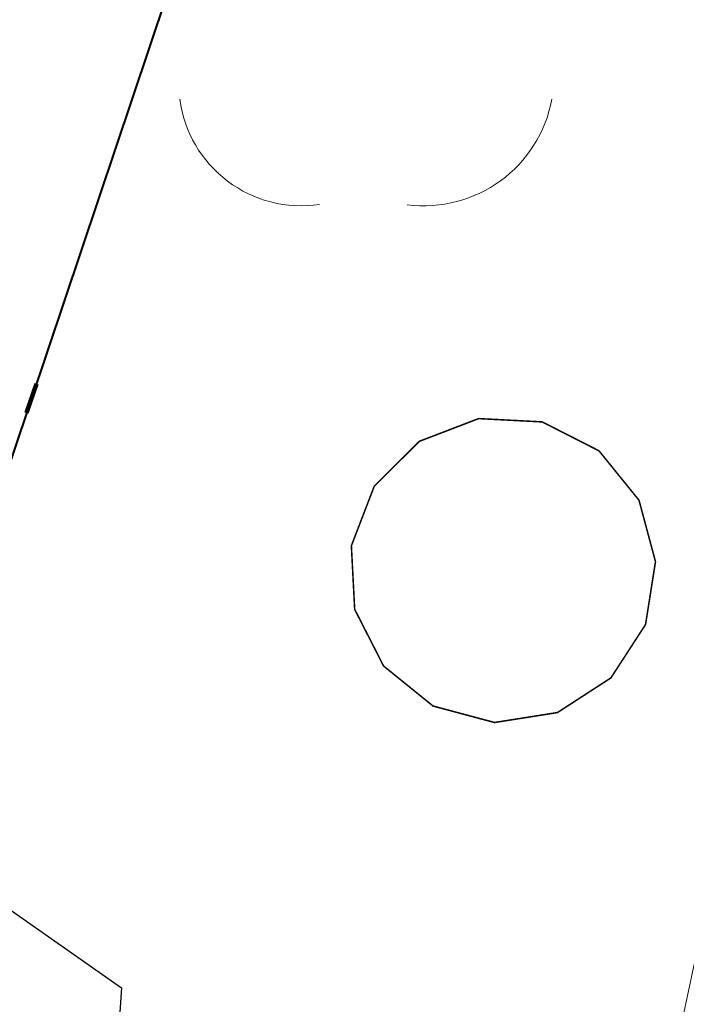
# Model space of a CAD drawing. Header units: metres. Extents: x 6599773 to 13199707, y 5688499 to 11377233.
# Tile 159 of 256: x 6599970.89 to 6599973.07, y 5688897.01 to 5688900.22. Entities that reach past the tile are written whole.
import ezdxf
from ezdxf import colors
from ezdxf.entities.mleader import LeaderData, LeaderLine
from ezdxf.math import Vec2, Vec3

# ---------------------------------------------------------------- set-up
doc = ezdxf.new("R2010")
doc.units = ezdxf.units.M
doc.header["$MEASUREMENT"] = 0
for name, pattern in [('1', [0]), ('9', [1, 0, -1]), ('BTO', [0]), ('UPT', [0])]:
    doc.linetypes.add(name, pattern=pattern)
doc.layers.get('0').update_dxf_attribs({"linetype": 'CONTINUOUS', "lineweight": 5})
for name, color, linetype, lineweight in [('_kolor chodnik', 50, '1', 0), ('_kolor zjazdy kostka', 7, '1', 0), ('_kolor ścieżka', 10, '1', 0), ('_linie rozgran', 100, '9', 90), ('_opiskd', 14, 'CONTINUOUS', 15), ('OTZ_L_1', 7, 'CONTINUOUS', 5), ('OTZ_T_0', 7, 'CONTINUOUS', 13), ('UTTPOM_L_0', 30, 'UPT', 9)]:
    doc.layers.add(name, color=color, linetype=linetype, lineweight=lineweight)
for name, color, linetype, lineweight, true_color in [('_kolor jezdnia', 7, '1', 0, 0x00dbdb), ('_kolor pobocze', 7, '1', 0, 0xff66ff), ('_podział mój', 7, 'BTO', 40, 0xdb70ff)]:
    doc.layers.add(name, color=color, linetype=linetype, lineweight=lineweight, true_color=true_color)
doc.styles.add('opis drzewa', font='ARIALN.TTF', dxfattribs={"width": 0.7, "height": 1.6})
pattern_1 = [(45, (0, 0), (-0.1767766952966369, 0.1767766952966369), []), (135, (0, 0), (-0.1767766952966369, -0.1767766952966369), [])]

# ---------------------------------------------------------------- blocks, each defined once
blk = doc.blocks.new('_Dot')
at = {"color": 0, "linetype": 'ByBlock', "lineweight": -2}
blk.add_line((-0.5, 0), (-1, 0), dxfattribs=at)
at = {"color": 0, "linetype": 'ByBlock', "const_width": 0.5}
blk.add_lwpolyline([(-0.25, 0, 1), (0.25, 0, 1)], format="xyb", close=True, dxfattribs=at)
blk = doc.blocks.new('922')
at = {"layer": 'OTZ_T_0', "color": 0}
blk.add_circle((0, 0), 0.05, dxfattribs=at)
for centre, radius, start, end in [((0, 0.35), 0.4, 50.114, 129.886), ((-0.35, 0.1), 0.4, 119.84816, 203.51949), ((0.35, 0.1), 0.4, 336.88451, 60.15184), ((-0.2, -0.3), 0.4, 187.477, 278.47884), ((0.2, -0.275), 0.425, 262.6459300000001, 349.62892)]:
    blk.add_arc(centre, radius, start, end, dxfattribs=at)
blk = doc.blocks.new('2_OTZK')
at = {"color": 7, "const_width": 0.005000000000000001}
blk.add_lwpolyline([(-0.6431084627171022, 0.6411612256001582), (-0.8175084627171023, 0.5279612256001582), (-1.022908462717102, 0.4954612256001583), (-1.223708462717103, 0.5492612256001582), (-1.385308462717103, 0.6800612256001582), (-1.479708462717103, 0.8653612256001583), (-1.490508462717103, 1.072961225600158), (-1.416008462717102, 1.267061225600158), (-1.269008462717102, 1.414061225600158), (-1.074908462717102, 1.488561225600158), (-0.8673084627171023, 1.477761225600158), (-0.6820084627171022, 1.383361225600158), (-0.5512084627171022, 1.221761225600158), (-0.4974084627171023, 1.020961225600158), (-0.5299084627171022, 0.8155612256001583), (-0.6431084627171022, 0.6411612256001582)], dxfattribs=at)

msp = doc.modelspace()

# ---------------------------------------------------------------- hatches: boundary and pattern name
at = {"layer": '_kolor chodnik'}
h = msp.add_hatch(dxfattribs=at)
h.set_pattern_fill('ANSI37', color=256, scale=2)
h.set_pattern_definition(pattern_1)
h.paths.add_polyline_path([(6599849.938171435, 5688542.085872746), (6599852.232147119, 5688548.938742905), (6599853.573135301, 5688548.489851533), (6599853.827082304, 5688549.248475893), (6599851.793849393, 5688549.929093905), (6599849.895278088, 5688548.982823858), (6599847.823506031, 5688542.793750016)])
edge = h.paths.add_edge_path()
edge.add_line((6600018.106075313, 5689087.454911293), (6600022.42781917, 5689091.229234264))
edge.add_line((6600022.42781917, 5689091.229234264), (6600020.233254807, 5689093.742094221))
edge.add_line((6600020.233254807, 5689093.742094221), (6600017.159471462, 5689091.057656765))
edge.add_arc((6600023.275194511, 5689085.3851404), 8.341433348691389, 137.1531559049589, 148.8016577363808)
edge.add_line((6600016.140105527, 5689089.706021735), (6600018.106075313, 5689087.454911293))
h.paths.add_polyline_path([(6600038.501784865, 5689187.592294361), (6600037.906968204, 5689187.700586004), (6600037.63829624, 5689186.224843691), (6600038.240083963, 5689186.115282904)])
h.paths.add_polyline_path([(6600069.098302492, 5689360.276020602), (6600068.321239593, 5689360.413462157), (6600068.064048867, 5689358.936495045), (6600068.836639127, 5689358.799546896)])
h.paths.add_polyline_path([(6600082.393785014, 5689362.950258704), (6600082.941124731, 5689366.103121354), (6600081.481377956, 5689366.361351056), (6600080.923159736, 5689363.210828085)])
h.paths.add_polyline_path([(6600074.022236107, 5689388.065861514), (6600072.983907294, 5689388.249860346), (6600072.723374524, 5689386.77253894), (6600073.760538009, 5689386.588865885)])
h.paths.add_polyline_path([(6600105.613104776, 5689486.405659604), (6600106.749499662, 5689489.711933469), (6600105.298891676, 5689490.233346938), (6600104.143487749, 5689486.917306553)], flags=17)
h.paths.add_polyline_path([(6600132.519778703, 5689678.737346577), (6600131.761827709, 5689678.896110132), (6600131.444670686, 5689677.429261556), (6600132.212256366, 5689677.269208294)])
h.paths.add_polyline_path([(6600156.649397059, 5689798.7449027), (6600156.48800471, 5689797.958860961), (6600157.450195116, 5689797.757316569), (6600157.615023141, 5689798.542205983)])
h.paths.add_polyline_path([(6600189.055358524, 5689948.643107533), (6600187.902868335, 5689948.884512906), (6600187.600024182, 5689947.417400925), (6600188.748131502, 5689947.176379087)])
edge = h.paths.add_edge_path()
edge.add_line((6600204.459383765, 5690032.969035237), (6600204.153258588, 5690031.227801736))
edge.add_arc((6600202.328347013, 5690027.299936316), 4.331100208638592, 41.85300125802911, 65.08011549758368, ccw=False)
edge.add_arc((6600032.90393149, 5690051.979071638), 174.020003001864, 352.8070218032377, 353.495463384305)
edge.add_arc((6600202.372679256, 5690027.343587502), 5.999999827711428, 55.12102442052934, 69.64815978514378)
edge = h.paths.add_edge_path()
edge.add_line((6600205.046027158, 5690040.265402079), (6600204.972740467, 5690038.483452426))
edge.add_arc((6600203.986269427, 5690044.401803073), 5.999999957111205, 279.4630688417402, 294.9140560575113)
edge.add_line((6600206.513819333, 5690038.960158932), (6600206.607027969, 5690041.030672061))
edge.add_arc((6600203.986269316, 5690044.401803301), 4.270000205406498, 284.3702444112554, 307.86193139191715, ccw=False)
edge = h.paths.add_edge_path()
edge.add_arc((6600203.547470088, 5690044.558759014), 6.446878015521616, 324.4350091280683, 356.2013368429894, ccw=False)
edge.add_arc((6600203.986269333, 5690044.401803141), 6.00000007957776, 323.2169970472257, 357.4193489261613)
h.paths.add_polyline_path([(6600208.910055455, 5690121.713696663), (6600208.146285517, 5690121.748120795), (6600207.125602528, 5690121.794124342), (6600209.971605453, 5690121.665851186)])
edge = h.paths.add_edge_path()
edge.add_line((6600238.769818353, 5690481.648294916), (6600240.338176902, 5690490.873746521))
edge.add_line((6600240.338176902, 5690490.873746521), (6600241.251295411, 5690510.829461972))
edge.add_line((6600241.251295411, 5690510.829461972), (6600239.524022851, 5690510.928942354))
edge.add_line((6600239.524022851, 5690510.928942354), (6600238.633343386, 5690491.167757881))
edge.add_line((6600238.633343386, 5690491.167757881), (6600234.579716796, 5690467.661262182))
edge.add_line((6600234.579716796, 5690467.661262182), (6600234.449796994, 5690464.966873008))
edge.add_arc((6600242.443669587, 5690464.607462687), 8.00194818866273, 177.4256738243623, 268.2543056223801)
edge.add_line((6600242.199903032, 5690456.609228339), (6600242.216657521, 5690457.359274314))
edge.add_line((6600242.216657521, 5690457.359274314), (6600242.305257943, 5690458.836738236))
edge.add_arc((6600242.444504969, 5690464.607952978), 5.772894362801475, 177.0298084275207, 268.6178439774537, ccw=False)
edge.add_line((6600236.679365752, 5690464.907083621), (6600236.951876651, 5690470.95443634))
edge.add_line((6600236.951876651, 5690470.95443634), (6600238.150786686, 5690478.210832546))
edge.add_line((6600238.150786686, 5690478.210832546), (6600238.769818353, 5690481.648294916))
h.paths.add_polyline_path([(6600238.769818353, 5690481.648294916), (6600238.150786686, 5690478.210832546), (6600239.670056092, 5690477.930590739), (6600240.266710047, 5690481.376366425)], flags=17)
edge = h.paths.add_edge_path()
edge.add_line((6600223.366500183, 5690460.339976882), (6600223.276803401, 5690457.948865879))
edge.add_arc((6600221.105749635, 5690465.64864014), 7.999999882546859, 285.7465040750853, 299.8464885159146)
edge.add_line((6600225.08717264, 5690458.709744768), (6600225.240084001, 5690461.623695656))
edge.add_arc((6600221.105749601, 5690465.648640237), 5.769999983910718, 293.06724420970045, 315.7681070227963, ccw=False)
edge = h.paths.add_edge_path()
edge.add_arc((6600220.025145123, 5690444.676291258), 5.77000016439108, 37.996647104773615, 59.94382588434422, ccw=False)
edge.add_line((6600224.572175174, 5690448.22839199), (6600224.817793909, 5690451.081798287))
edge.add_arc((6600220.025145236, 5690444.676291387), 7.999999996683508, 53.19588653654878, 68.15166733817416)
edge.add_line((6600223.00235276, 5690452.101669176), (6600222.91504296, 5690449.670427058))
edge = h.paths.add_edge_path()
edge.add_arc((6600221.105749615, 5690465.648640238), 7.999999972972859, 328.0222308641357, 357.0132597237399)
edge.add_line((6600229.094882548, 5690465.23180147), (6600229.218816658, 5690467.593604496))
edge.add_line((6600229.218816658, 5690467.593604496), (6600228.218919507, 5690467.645774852))
edge.add_line((6600228.218919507, 5690467.645774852), (6600227.891778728, 5690461.411918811))
h.paths.add_polyline_path([(6600200.980142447, 5690012.236744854), (6600202.31727834, 5690011.956662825), (6600202.522293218, 5690012.935421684), (6600201.182321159, 5690013.216097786)])
h.paths.add_polyline_path([(6600196.457878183, 5689983.98337835), (6600195.202332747, 5689984.246370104), (6600194.899091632, 5689982.777335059), (6600196.150355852, 5689982.515240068)])
edge = h.paths.add_edge_path()
edge.add_line((6600112.305909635, 5689517.99101877), (6600112.691041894, 5689519.807934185))
edge.add_line((6600112.691041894, 5689519.807934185), (6600113.245521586, 5689522.423769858))
edge.add_line((6600113.245521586, 5689522.423769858), (6600111.553124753, 5689522.782507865))
edge.add_line((6600111.553124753, 5689522.782507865), (6600107.405864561, 5689503.217226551))
edge.add_line((6600107.405864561, 5689503.217226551), (6600099.494506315, 5689480.361667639))
edge.add_line((6600099.494506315, 5689480.361667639), (6600099.182814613, 5689478.891218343))
edge.add_arc((6600107.008997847, 5689477.232359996), 8.000059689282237, 168.0325629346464, 257.7529108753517)
edge.add_line((6600105.311960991, 5689469.414366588), (6600105.784990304, 5689471.593619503))
edge.add_arc((6600107.008927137, 5689477.232314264), 5.769999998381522, 168.0321375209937, 257.7533362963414, ccw=False)
edge.add_line((6600101.364343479, 5689478.42879883), (6600101.647245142, 5689479.76342708))
edge.add_line((6600101.647245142, 5689479.76342708), (6600104.143487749, 5689486.917306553))
edge.add_line((6600104.143487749, 5689486.917306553), (6600105.298891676, 5689490.233346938))
edge.add_line((6600105.298891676, 5689490.233346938), (6600108.240043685, 5689498.809726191))
edge.add_line((6600108.240043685, 5689498.809726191), (6600112.305909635, 5689517.99101877))
h.paths.add_polyline_path([(6600136.009573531, 5689645.499114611), (6600138.333647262, 5689645.012304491), (6600138.661671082, 5689646.578318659), (6600134.869459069, 5689647.372651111)])
at = {"layer": '_kolor jezdnia'}
h = msp.add_hatch(dxfattribs=at)
h.set_pattern_fill('ANSI37', color=256, scale=2.2)
h.set_pattern_definition([(311.9999999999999, (0, 0), (0.2043648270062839, 0.1840109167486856), []), (41.99999999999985, (0, 0), (-0.1840109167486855, 0.2043648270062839), [])])
edge = h.paths.add_edge_path()
edge.add_line((6599833.066047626, 5688539.933393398), (6599850.649511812, 5688527.983462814))
edge.add_arc((6599857.337592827, 5688536.653968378), 10.95025544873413, 169.5012687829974, 232.3548431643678, ccw=False)
edge.add_arc((6599858.085851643, 5688536.618142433), 11.69295282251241, 162.2507788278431, 169.9967502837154, ccw=False)
edge.add_line((6599846.949484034, 5688540.182754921), (6599847.823506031, 5688542.793750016))
edge.add_line((6599847.823506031, 5688542.793750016), (6599849.895278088, 5688548.982823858))
edge.add_line((6599849.895278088, 5688548.982823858), (6599852.434748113, 5688556.56906746))
edge.add_line((6599852.434748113, 5688556.56906746), (6599928.48625871, 5688783.760284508))
edge.add_line((6599928.48625871, 5688783.760284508), (6599931.025728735, 5688791.34652811))
edge.add_line((6599931.025728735, 5688791.34652811), (6599996.657773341, 5688987.411326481))
edge.add_line((6599996.657773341, 5688987.411326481), (6599999.197243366, 5688994.997570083))
edge.add_line((6599999.197243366, 5688994.997570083), (6600021.930100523, 5689062.908193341))
edge.add_line((6600021.930100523, 5689062.908193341), (6600017.620224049, 5689067.371531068))
edge.add_line((6600017.620224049, 5689067.371531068), (6600016.714558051, 5689064.654078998))
edge.add_line((6600016.714558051, 5689064.654078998), (6600012.423620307, 5689051.835617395))
edge.add_line((6600012.423620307, 5689051.835617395), (6600009.884150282, 5689044.249373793))
edge.add_line((6600009.884150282, 5689044.249373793), (6599977.53516164, 5688947.612159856))
edge.add_line((6599977.53516164, 5688947.612159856), (6599974.995691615, 5688940.025916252))
edge.add_line((6599974.995691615, 5688940.025916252), (6599942.096912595, 5688841.746295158))
edge.add_line((6599942.096912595, 5688841.746295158), (6599939.557442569, 5688834.160051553))
edge.add_line((6599939.557442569, 5688834.160051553), (6599882.679288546, 5688664.246042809))
edge.add_line((6599882.679288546, 5688664.246042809), (6599880.139818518, 5688656.659799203))
edge.add_line((6599880.139818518, 5688656.659799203), (6599852.464543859, 5688573.984527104))
edge.add_line((6599852.464543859, 5688573.984527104), (6599842.470137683, 5688544.127903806))
edge.add_arc((6599835.706422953, 5688546.652910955), 7.219660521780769, 248.54809133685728, 339.52856074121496, ccw=False)
h.paths.add_polyline_path([(6600044.653202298, 5689172.271628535), (6600046.276244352, 5689181.431901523), (6600047.759199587, 5689189.801539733), (6600051.0603021, 5689208.432603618), (6600052.368792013, 5689215.817578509), (6600054.808584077, 5689229.587499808), (6600056.11707399, 5689236.972474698), (6600057.346666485, 5689243.912161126), (6600058.655146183, 5689251.297078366), (6600058.831439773, 5689252.292060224), (6600060.098987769, 5689259.445963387), (6600060.139929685, 5689259.677035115), (6600061.407468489, 5689266.830886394), (6600072.329030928, 5689328.470998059), (6600073.637511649, 5689335.855921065), (6600077.337304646, 5689356.73715072), (6600078.820259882, 5689365.106788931), (6600081.142794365, 5689378.214921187), (6600082.53851694, 5689386.092227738), (6600095.187867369, 5689457.483787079), (6600091.082877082, 5689465.8405575), (6600089.043088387, 5689454.328211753), (6600087.870641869, 5689447.711051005), (6600087.560133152, 5689445.958573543), (6600086.562151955, 5689440.326076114), (6600082.433200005, 5689417.022719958), (6600080.95024477, 5689408.65308175), (6600077.202698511, 5689387.502337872), (6600075.719743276, 5689379.132699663), (6600073.469199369, 5689366.430874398), (6600071.986244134, 5689358.061236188), (6600069.986864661, 5689346.776955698), (6600068.591142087, 5689338.899649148), (6600065.559290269, 5689321.78820693), (6600064.163567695, 5689313.91090038), (6600059.719426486, 5689288.828650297), (6600058.323703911, 5689280.951343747), (6600057.563846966, 5689276.662793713), (6600056.168124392, 5689268.785487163), (6600054.804920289, 5689261.091711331), (6600053.409197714, 5689253.214404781), (6600053.264817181, 5689252.399536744), (6600051.869094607, 5689244.522230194), (6600051.183555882, 5689240.653124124), (6600049.787833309, 5689232.775817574), (6600046.593849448, 5689214.749319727), (6600045.198126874, 5689206.872013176), (6600044.41754409, 5689202.466488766), (6600042.934588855, 5689194.096850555), (6600036.429952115, 5689157.38538759), (6600034.94699688, 5689149.01574938), (6600030.579776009, 5689124.367629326), (6600027.529365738, 5689107.151445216), (6600024.895072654, 5689094.014582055), (6600030.583685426, 5689094.264316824), (6600032.945013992, 5689106.191885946), (6600043.170247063, 5689163.901990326)])
edge = h.paths.add_edge_path()
edge.add_line((6600111.106812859, 5689535.144351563), (6600111.256844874, 5689535.85214863))
edge.add_line((6600111.256844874, 5689535.85214863), (6600112.915748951, 5689543.678261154))
edge.add_line((6600112.915748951, 5689543.678261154), (6600117.304772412, 5689564.384094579))
edge.add_line((6600117.304772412, 5689564.384094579), (6600119.067357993, 5689572.699339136))
edge.add_line((6600119.067357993, 5689572.699339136), (6600120.087667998, 5689577.512794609))
edge.add_line((6600120.087667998, 5689577.512794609), (6600121.64289057, 5689584.849775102))
edge.add_line((6600121.64289057, 5689584.849775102), (6600128.436769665, 5689616.900852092))
edge.add_line((6600128.436769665, 5689616.900852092), (6600129.991992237, 5689624.237832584))
edge.add_line((6600129.991992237, 5689624.237832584), (6600132.660554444, 5689636.827148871))
edge.add_line((6600132.660554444, 5689636.827148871), (6600133.208838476, 5689639.444704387))
edge.add_line((6600133.208838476, 5689639.444704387), (6600134.848957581, 5689647.274775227))
edge.add_line((6600134.848957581, 5689647.274775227), (6600138.97649476, 5689666.979995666))
edge.add_line((6600138.97649476, 5689666.979995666), (6600140.51410642, 5689674.320687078))
edge.add_line((6600140.51410642, 5689674.320687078), (6600145.209128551, 5689696.735129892))
edge.add_line((6600145.209128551, 5689696.735129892), (6600146.746740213, 5689704.075821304))
edge.add_line((6600146.746740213, 5689704.075821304), (6600151.462308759, 5689726.588354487))
edge.add_line((6600151.462308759, 5689726.588354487), (6600152.999920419, 5689733.929045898))
edge.add_line((6600152.999920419, 5689733.929045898), (6600155.244070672, 5689744.642813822))
edge.add_line((6600155.244070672, 5689744.642813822), (6600156.781682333, 5689751.983505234))
edge.add_line((6600156.781682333, 5689751.983505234), (6600161.635515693, 5689775.156126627))
edge.add_line((6600161.635515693, 5689775.156126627), (6600163.378142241, 5689783.475576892))
edge.add_line((6600163.378142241, 5689783.475576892), (6600163.850769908, 5689785.731942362))
edge.add_line((6600163.850769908, 5689785.731942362), (6600167.028500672, 5689800.90270461))
edge.add_line((6600167.028500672, 5689800.90270461), (6600179.490888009, 5689860.399222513))
edge.add_line((6600179.490888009, 5689860.399222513), (6600181.233514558, 5689868.718672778))
edge.add_line((6600181.233514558, 5689868.718672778), (6600181.84713393, 5689871.648144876))
edge.add_line((6600181.84713393, 5689871.648144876), (6600183.38474559, 5689878.988836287))
edge.add_line((6600183.38474559, 5689878.988836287), (6600184.935818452, 5689886.393792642))
edge.add_line((6600184.935818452, 5689886.393792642), (6600186.575937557, 5689894.223863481))
edge.add_line((6600186.575937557, 5689894.223863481), (6600194.051338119, 5689929.912074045))
edge.add_line((6600194.051338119, 5689929.912074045), (6600195.691457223, 5689937.742144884))
edge.add_line((6600195.691457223, 5689937.742144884), (6600202.915799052, 5689972.231779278))
edge.add_line((6600202.915799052, 5689972.231779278), (6600204.555918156, 5689980.061850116))
edge.add_line((6600204.555918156, 5689980.061850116), (6600206.062781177, 5689987.255744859))
edge.add_line((6600206.062781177, 5689987.255744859), (6600207.702900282, 5689995.085815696))
edge.add_line((6600207.702900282, 5689995.085815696), (6600210.232559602, 5690007.162628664))
edge.add_line((6600210.232559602, 5690007.162628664), (6600211.694938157, 5690014.144150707))
edge.add_arc((6600028.177652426, 5690052.584442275), 187.5000004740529, 348.1696294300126, 357.4195276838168)
edge.add_line((6600215.487522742, 5690044.142720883), (6600208.310270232, 5690026.480446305))
edge.add_arc((6600032.903933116, 5690051.97907145), 177.2500013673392, 348.1696294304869, 351.7289130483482, ccw=False)
edge.add_line((6600206.38894146, 5690015.640182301), (6600205.966941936, 5690013.625519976))
edge.add_line((6600205.966941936, 5690013.625519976), (6600204.326822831, 5690005.795449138))
edge.add_line((6600204.326822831, 5690005.795449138), (6600197.076961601, 5689971.183982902))
edge.add_line((6600197.076961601, 5689971.183982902), (6600195.334335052, 5689962.864532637))
edge.add_line((6600195.334335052, 5689962.864532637), (6600193.44722506, 5689953.855305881))
edge.add_line((6600193.44722506, 5689953.855305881), (6600191.909227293, 5689946.512771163))
edge.add_line((6600191.909227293, 5689946.512771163), (6600185.49684423, 5689915.899498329))
edge.add_line((6600185.49684423, 5689915.899498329), (6600183.856521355, 5689908.068454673))
edge.add_line((6600183.856521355, 5689908.068454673), (6600182.066605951, 5689899.523243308))
edge.add_line((6600182.066605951, 5689899.523243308), (6600180.32407057, 5689891.204228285))
edge.add_line((6600180.32407057, 5689891.204228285), (6600174.320344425, 5689862.541919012))
edge.add_line((6600174.320344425, 5689862.541919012), (6600172.577809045, 5689854.222903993))
edge.add_line((6600172.577809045, 5689854.222903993), (6600163.663810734, 5689811.666703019))
edge.add_line((6600163.663810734, 5689811.666703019), (6600162.023782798, 5689803.837067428))
edge.add_line((6600162.023782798, 5689803.837067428), (6600160.924220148, 5689798.587659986))
edge.add_line((6600160.924220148, 5689798.587659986), (6600159.279208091, 5689790.734229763))
edge.add_line((6600159.279208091, 5689790.734229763), (6600157.107250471, 5689780.365115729))
edge.add_line((6600157.107250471, 5689780.365115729), (6600155.462238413, 5689772.511685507))
edge.add_line((6600155.462238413, 5689772.511685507), (6600153.380318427, 5689762.572418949))
edge.add_line((6600153.380318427, 5689762.572418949), (6600151.735124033, 5689754.718118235))
edge.add_line((6600151.735124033, 5689754.718118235), (6600148.586504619, 5689739.686336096))
edge.add_line((6600148.586504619, 5689739.686336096), (6600146.885007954, 5689731.563243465))
edge.add_line((6600146.885007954, 5689731.563243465), (6600141.75088822, 5689707.052510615))
edge.add_line((6600141.75088822, 5689707.052510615), (6600140.110896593, 5689699.223048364))
edge.add_line((6600140.110896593, 5689699.223048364), (6600133.483561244, 5689667.583574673))
edge.add_line((6600133.483561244, 5689667.583574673), (6600131.860394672, 5689659.834436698))
edge.add_line((6600131.860394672, 5689659.834436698), (6600131.740984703, 5689659.26436315))
edge.add_line((6600131.740984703, 5689659.26436315), (6600130.117814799, 5689651.515209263))
edge.add_line((6600130.117814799, 5689651.515209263), (6600127.278733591, 5689637.961189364))
edge.add_line((6600127.278733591, 5689637.961189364), (6600126.924568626, 5689636.290366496))
edge.add_line((6600126.924568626, 5689636.290366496), (6600125.166244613, 5689627.995226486))
edge.add_line((6600125.166244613, 5689627.995226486), (6600118.009503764, 5689594.232298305))
edge.add_line((6600118.009503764, 5689594.232298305), (6600116.251179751, 5689585.937158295))
edge.add_line((6600116.251179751, 5689585.937158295), (6600113.665314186, 5689573.737975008))
edge.add_line((6600113.665314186, 5689573.737975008), (6600111.898534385, 5689565.402943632))
edge.add_line((6600111.898534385, 5689565.402943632), (6600104.889982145, 5689532.33911599))
edge.add_line((6600104.889982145, 5689532.33911599), (6600103.226635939, 5689524.492047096))
edge.add_line((6600103.226635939, 5689524.492047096), (6600096.623876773, 5689493.342605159))
edge.add_line((6600096.623876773, 5689493.342605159), (6600094.968986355, 5689485.53542763))
edge.add_line((6600094.968986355, 5689485.53542763), (6600094.300101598, 5689482.379870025))
edge.add_line((6600094.300101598, 5689482.379870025), (6600099.182814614, 5689478.891218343))
edge.add_line((6600099.182814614, 5689478.891218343), (6600099.494506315, 5689480.361667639))
edge.add_line((6600099.494506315, 5689480.361667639), (6600111.106812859, 5689535.144351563))
edge = h.paths.add_edge_path()
edge.add_arc((6600239.213891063, 5690851.4003676), 10.0000000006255, -2.8342403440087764, 76.13703556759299, ccw=False)
edge.add_line((6600249.201658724, 5690850.905901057), (6600249.082723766, 5690848.503524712))
edge.add_line((6600249.082723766, 5690848.503524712), (6600247.016487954, 5690806.767468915))
edge.add_line((6600247.016487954, 5690806.767468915), (6600246.092398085, 5690789.152178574))
edge.add_line((6600246.092398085, 5690789.152178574), (6600233.768116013, 5690572.015170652))
edge.add_line((6600233.768116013, 5690572.015170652), (6600228.959056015, 5690465.29620206))
edge.add_line((6600228.959056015, 5690465.29620206), (6600234.588724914, 5690465.017134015))
edge.add_line((6600234.588724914, 5690465.017134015), (6600239.26254019, 5690571.767576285))
edge.add_line((6600239.26254019, 5690571.767576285), (6600252.505038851, 5690806.400146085))
edge.add_line((6600252.505038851, 5690806.400146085), (6600254.569211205, 5690848.094521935))
edge.add_arc((6600262.559425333, 5690847.6989487), 7.999999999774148, 76.13703557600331, 177.1657596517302, ccw=False)
edge.add_line((6600264.476229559, 5690855.465921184), (6600241.609896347, 5690861.109083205))
edge = h.paths.add_edge_path()
edge.add_line((6600250.031475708, 5690451.625307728), (6600250.231741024, 5690455.772579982))
edge.add_line((6600250.231741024, 5690455.772579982), (6600246.257763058, 5690456.417303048))
edge.add_line((6600246.257763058, 5690456.417303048), (6600242.171761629, 5690456.61060902))
edge.add_arc((6600242.563100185, 5690464.586983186), 7.985968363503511, 176.9123644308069, 267.1911945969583, ccw=False)
edge.add_line((6600234.588724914, 5690465.017134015), (6600228.959056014, 5690465.29620206))
edge.add_arc((6600220.965133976, 5690465.657286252), 8.002072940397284, 267.8289300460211, 357.413716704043, ccw=False)
edge.add_line((6600220.661989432, 5690457.660957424), (6600212.406915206, 5690458.119572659))
edge.add_line((6600212.406915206, 5690458.119572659), (6600208.431872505, 5690457.817501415))
edge.add_line((6600208.431872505, 5690457.817501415), (6600208.233912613, 5690454.548331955))
edge.add_line((6600208.233912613, 5690454.548331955), (6600212.129565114, 5690453.127270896))
edge.add_line((6600212.129565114, 5690453.127270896), (6600218.640548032, 5690452.76554962))
edge.add_line((6600218.640548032, 5690452.76554962), (6600216.486747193, 5690452.885205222))
edge.add_line((6600216.486747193, 5690452.885205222), (6600220.46890539, 5690452.663974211))
edge.add_arc((6600220.025145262, 5690444.676291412), 7.999999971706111, -0.3386579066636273, 86.8201700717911, ccw=False)
edge.add_line((6600228.025005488, 5690444.629006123), (6600227.803602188, 5690439.649256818))
edge.add_line((6600227.803602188, 5690439.649256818), (6600226.885525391, 5690435.936828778))
edge.add_line((6600226.885525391, 5690435.936828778), (6600225.534849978, 5690405.967249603))
edge.add_line((6600225.534849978, 5690405.967249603), (6600226.115199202, 5690402.187514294))
edge.add_line((6600226.115199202, 5690402.187514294), (6600213.445139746, 5690121.008786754))
edge.add_line((6600213.445139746, 5690121.008786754), (6600213.352800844, 5690118.960058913))
edge.add_line((6600213.352800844, 5690118.960058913), (6600209.980184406, 5690044.131649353))
edge.add_arc((6600203.986269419, 5690044.401803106), 5.999999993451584, 257.4162346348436, 357.41934921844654, ccw=False)
edge.add_line((6600202.679069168, 5690038.545931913), (6600201.589735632, 5690033.666039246))
edge.add_line((6600201.589735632, 5690033.666039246), (6600203.67987942, 5690033.199458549))
edge.add_arc((6600202.372679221, 5690027.343587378), 5.999999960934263, -8.27108729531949, 77.41623506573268, ccw=False)
edge.add_line((6600208.310270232, 5690026.480446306), (6600215.487522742, 5690044.142720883))
edge.add_line((6600215.487522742, 5690044.142720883), (6600216.199687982, 5690059.944661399))
edge.add_line((6600216.199687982, 5690059.944661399), (6600216.537356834, 5690067.437056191))
edge.add_line((6600216.537356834, 5690067.437056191), (6600223.893528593, 5690230.66011469))
edge.add_line((6600223.893528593, 5690230.66011469), (6600224.231197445, 5690238.152509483))
edge.add_line((6600224.231197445, 5690238.152509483), (6600233.507835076, 5690443.987992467))
edge.add_arc((6600241.499722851, 5690443.627812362), 7.999999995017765, 87.29208981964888, 177.4195277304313, ccw=False)
edge.add_line((6600241.877677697, 5690451.618879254), (6600246.021541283, 5690451.422886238))
edge.add_line((6600246.021541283, 5690451.422886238), (6600246.427694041, 5690451.443388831))
edge.add_line((6600246.427694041, 5690451.443388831), (6600246.793970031, 5690451.461878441))
edge.add_line((6600246.793970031, 5690451.461878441), (6600250.031475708, 5690451.625307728))
edge = h.paths.add_edge_path()
edge.add_line((6600007.33756506, 5689086.20374581), (6600006.980466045, 5689080.740822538))
edge.add_line((6600006.980466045, 5689080.740822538), (6600007.229745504, 5689080.720859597))
edge.add_line((6600007.229745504, 5689080.720859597), (6600008.093335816, 5689080.601653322))
edge.add_line((6600008.093335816, 5689080.601653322), (6600008.702681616, 5689080.53831051))
edge.add_arc((6600008.140193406, 5689070.554142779), 9.999999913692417, -18.557800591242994, 86.77547804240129, ccw=False)
edge.add_line((6600017.620224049, 5689067.371531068), (6600021.930100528, 5689062.908193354))
edge.add_arc((6599734.83819726, 5689159.011261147), 302.7499967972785, 341.4922000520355, 343.8640860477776)
edge.add_arc((6600034.895369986, 5689072.315877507), 9.581213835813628, 98.63328270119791, 164.5273290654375, ccw=False)
edge.add_line((6600033.457137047, 5689081.788529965), (6600033.832640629, 5689081.798737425))
edge.add_line((6600033.832640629, 5689081.798737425), (6600034.422462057, 5689082.05700874))
edge.add_line((6600034.422462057, 5689082.05700874), (6600036.833623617, 5689082.139040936))
edge.add_line((6600036.833623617, 5689082.139040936), (6600036.730225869, 5689087.148851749))
edge.add_line((6600036.730225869, 5689087.148851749), (6600036.579860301, 5689087.134303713))
edge.add_arc((6600036.479565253, 5689093.136286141), 6.002820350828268, 169.1687651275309, 270.9573417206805, ccw=False)
edge.add_line((6600030.583685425, 5689094.264316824), (6600024.895072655, 5689094.014582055))
edge.add_arc((6600015.200558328, 5689096.162123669), 9.929528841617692, 271.0943432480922, 347.5094668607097, ccw=False)
edge.add_arc((6600014.909438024, 5689089.646776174), 3.446070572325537, 264.4236009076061, 278.0194998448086, ccw=False)
edge.add_line((6600014.574573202, 5689086.217014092), (6600014.299554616, 5689086.232508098))
edge.add_line((6600014.299554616, 5689086.232508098), (6600010.474232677, 5689086.448019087))
edge.add_line((6600010.474232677, 5689086.448019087), (6600007.33756506, 5689086.20374581))
edge = h.paths.add_edge_path()
edge.add_line((6600105.490725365, 5689463.953528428), (6600106.927559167, 5689464.047234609))
edge.add_line((6600106.927559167, 5689464.047234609), (6600107.835, 5689468.66))
edge.add_line((6600107.835, 5689468.66), (6600105.311960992, 5689469.414366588))
edge.add_arc((6600107.008997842, 5689477.232359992), 8.000059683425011, 168.0325628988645, 257.7529109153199, ccw=False)
edge.add_line((6600099.182814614, 5689478.891218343), (6600094.300101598, 5689482.379870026))
edge.add_arc((6600586.245114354, 5689378.10423892), 502.8750369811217, 168.032376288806, 169.9522165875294)
edge.add_line((6600091.082877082, 5689465.8405575), (6600095.187867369, 5689457.483787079))
edge.add_arc((6600103.06517392, 5689456.088064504), 8.000000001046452, 77.7533362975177, 169.9524553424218, ccw=False)
edge.add_line((6600104.762140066, 5689463.906012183), (6600105.490725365, 5689463.953528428))
at = {"layer": '_kolor pobocze'}
h = msp.add_hatch(dxfattribs=at)
h.set_pattern_fill('ANSI37', color=256, scale=2)
h.set_pattern_definition(pattern_1)
edge = h.paths.add_edge_path()
edge.add_line((6600035.926965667, 5689101.56944285), (6600036.046865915, 5689102.311543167))
edge.add_arc((6600058.171848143, 5689233.778275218), 133.3154772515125, 259.4578941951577, 260.4470163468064, ccw=False)
edge.add_line((6600033.780707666, 5689102.713067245), (6600032.142559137, 5689101.847662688))
edge.add_arc((6599734.838175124, 5689159.011266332), 302.7500195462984, 347.6801154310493, 349.11639019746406, ccw=False)
edge.add_arc((6600036.478170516, 5689093.133441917), 6.000000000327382, 167.68011541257, 271.5571101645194)
edge.add_line((6600036.64121064, 5689087.1356575), (6600036.730491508, 5689087.137804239))
edge.add_line((6600036.730491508, 5689087.137804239), (6600036.71246321, 5689087.887583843))
edge.add_line((6600036.71246321, 5689087.887583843), (6600036.559840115, 5689087.884077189))
edge.add_arc((6600036.482532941, 5689093.14290691), 5.259397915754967, 170.6455005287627, 270.84221319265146, ccw=False)
edge.add_arc((6600545.796425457, 5688991.216220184), 524.6691769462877, 167.9170060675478, 168.7028219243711, ccw=False)
edge.add_line((6600032.751078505, 5689101.044345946), (6600034.011432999, 5689101.917298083))
edge.add_line((6600034.011432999, 5689101.917298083), (6600035.926965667, 5689101.56944285))
edge = h.paths.add_edge_path()
edge.add_line((6600002.828843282, 5688994.032881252), (6600003.066918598, 5688994.744091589))
edge.add_line((6600003.066918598, 5688994.744091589), (6600001.227880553, 5688995.359703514))
edge.add_line((6600001.227880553, 5688995.359703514), (6600000.55876659, 5688996.702196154))
edge.add_line((6600000.55876659, 5688996.702196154), (6600022.641310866, 5689062.67011804))
edge.add_arc((6599734.83819395, 5689159.011262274), 303.5000002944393, 341.4922000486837, 343.8640860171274)
edge.add_arc((6600035.267451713, 5689072.092773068), 9.250000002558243, 91.55711016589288, 163.8640860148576, ccw=False)
edge.add_line((6600035.016098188, 5689081.339357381), (6600036.868703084, 5689081.389717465))
edge.add_line((6600036.868703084, 5689081.389717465), (6600036.850674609, 5689082.139504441))
edge.add_line((6600036.850674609, 5689082.139504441), (6600034.995718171, 5689082.089080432))
edge.add_arc((6600035.267451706, 5689072.092773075), 9.999999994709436, 91.55711014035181, 163.8640860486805)
edge.add_arc((6599734.838192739, 5689159.011262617), 302.7500015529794, 341.4922000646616, 343.8640860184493, ccw=False)
edge.add_line((6600021.930100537, 5689062.908193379), (6599999.748942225, 5688996.6456785))
edge.add_line((6599999.748942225, 5688996.6456785), (6600000.695212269, 5688994.747107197))
edge.add_line((6600000.695212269, 5688994.747107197), (6600002.828843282, 5688994.032881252))
h.paths.add_polyline_path([(6599971.7492186, 5688907.297112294), (6599971.084233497, 5688908.631320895), (6599997.822068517, 5688988.526766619), (6599999.164561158, 5688989.195880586), (6600001.003599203, 5688988.580268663), (6600001.241674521, 5688989.291479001), (6599999.108043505, 5688990.005704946), (6599997.2094722, 5688989.059434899), (6599970.270280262, 5688908.583087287), (6599971.216550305, 5688906.684515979), (6599973.350181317, 5688905.970290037), (6599973.588256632, 5688906.681500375)])
h.paths.add_polyline_path([(6599932.504667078, 5688790.060553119), (6599931.835553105, 5688791.403045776), (6599968.343406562, 5688900.4641754), (6599969.685899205, 5688901.133289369), (6599971.524937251, 5688900.517677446), (6599971.763012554, 5688901.228887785), (6599969.629381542, 5688901.94311373), (6599967.730810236, 5688900.996843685), (6599931.025728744, 5688791.34652811), (6599931.971998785, 5688789.447956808), (6599933.988392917, 5688788.772975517), (6599934.226774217, 5688789.484136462)])
at = {"layer": '_kolor zjazdy kostka'}
h = msp.add_hatch(dxfattribs=at)
h.set_pattern_fill('ANSI37', color=256, scale=2)
h.set_pattern_definition(pattern_1)
h.paths.add_polyline_path([(6600244.137440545, 5690813.934732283), (6600242.369522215, 5690814.022127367), (6600242.097568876, 5690808.528921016), (6600243.865482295, 5690808.44142671)])
h.paths.add_polyline_path([(6600247.012128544, 5690806.679412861), (6600247.44273645, 5690815.377295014), (6600247.393289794, 5690814.378518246), (6600247.113277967, 5690808.722537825)])
h.paths.add_polyline_path([(6600242.297085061, 5690788.088808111), (6600240.958726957, 5690788.155683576), (6600240.648818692, 5690782.664569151), (6600241.987258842, 5690782.599147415)])
h.paths.add_polyline_path([(6600245.558275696, 5690780.919298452), (6600246.037231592, 5690789.405686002), (6600244.985820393, 5690788.453468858), (6600244.612601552, 5690781.981345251)])
h.paths.add_polyline_path([(6600241.348405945, 5690723.711515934), (6600242.272017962, 5690722.691689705), (6600242.749709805, 5690731.155680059), (6600241.698138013, 5690730.203317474), (6600241.472690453, 5690726.27550499)])
h.paths.add_polyline_path([(6600225.772794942, 5690394.589141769), (6600224.731429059, 5690393.637598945), (6600224.461246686, 5690387.644646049), (6600225.412923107, 5690386.603142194)])
h.paths.add_polyline_path([(6600223.012390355, 5690333.280720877), (6600223.372595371, 5690341.272607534), (6600222.32835346, 5690340.318436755), (6600222.058239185, 5690334.324941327)])
h.paths.add_polyline_path([(6600215.496388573, 5690166.390602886), (6600215.856593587, 5690174.382489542), (6600214.812834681, 5690173.428760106), (6600214.542018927, 5690167.435062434)])
h.paths.add_polyline_path([(6600212.446537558, 5690121.053392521), (6600213.399499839, 5690120.010473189), (6600213.788744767, 5690128.503024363), (6600212.745135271, 5690127.54943145)])
h.paths.add_polyline_path([(6600209.977420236, 5690121.665589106), (6600210.225142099, 5690127.162117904), (6600207.346107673, 5690127.291879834), (6600207.119593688, 5690121.794395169)])
h.paths.add_polyline_path([(6600207.950178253, 5690070.725854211), (6600204.880846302, 5690070.828947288), (6600204.643784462, 5690065.333808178), (6600207.702521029, 5690065.204598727)])
h.paths.add_polyline_path([(6600200.981479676, 5690012.236464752), (6600199.969248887, 5690007.339980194), (6600201.282587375, 5690007.064882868), (6600202.31726072, 5690011.956666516)])
h.paths.add_polyline_path([(6600193.613960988, 5689970.406358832), (6600192.398010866, 5689970.660657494), (6600191.286205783, 5689965.274578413), (6600192.486379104, 5689965.023185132)])
h.paths.add_polyline_path([(6600189.061271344, 5689948.671423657), (6600189.984133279, 5689953.050774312), (6600188.818902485, 5689953.32186217), (6600187.908781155, 5689948.91282903)])
h.paths.add_polyline_path([(6600180.976201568, 5689915.317449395), (6600179.952861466, 5689910.421322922), (6600181.008474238, 5689910.200199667), (6600182.033843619, 5689915.09540201)])
h.paths.add_polyline_path([(6600176.508279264, 5689893.538690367), (6600177.476023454, 5689893.335973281), (6600178.603605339, 5689898.719146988), (6600177.636002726, 5689898.922290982)])
h.paths.add_polyline_path([(6600179.28182965, 5689859.401159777), (6600180.522246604, 5689860.211927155), (6600181.057490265, 5689860.561775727), (6600183.598022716, 5689860.029600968), (6600184.726606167, 5689865.412570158), (6600182.186324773, 5689865.943033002), (6600181.604764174, 5689866.832779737), (6600181.024456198, 5689867.720610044)])
h.paths.add_polyline_path([(6600160.20081012, 5689810.862606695), (6600159.232772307, 5689811.065842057), (6600158.207991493, 5689806.171529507), (6600159.17573568, 5689805.968812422)])
h.paths.add_polyline_path([(6600156.493917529, 5689797.987177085), (6600155.463416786, 5689793.068691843), (6600156.431160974, 5689792.865974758), (6600157.461419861, 5689797.784520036)])
edge = h.paths.add_edge_path()
edge.add_arc((6600173.111981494, 5689800.679690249), 5.999999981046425, 204.6731153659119, 239.5411154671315, ccw=False)
edge.add_arc((6600173.162096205, 5689800.685330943), 6.047914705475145, 168.3203586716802, 204.5234866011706, ccw=False)
edge.add_line((6600167.239404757, 5689801.909666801), (6600163.65166784, 5689784.781499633))
edge.add_arc((6600169.524220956, 5689783.551410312), 5.999999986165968, 139.2146049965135, 168.1696294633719, ccw=False)
edge.add_arc((6600169.524220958, 5689783.551410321), 5.999999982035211, 96.80962310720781, 139.2146050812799, ccw=False)
edge.add_line((6600168.81279652, 5689789.509083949), (6600170.070461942, 5689795.507731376))
h.paths.add_polyline_path([(6600163.526364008, 5689776.866746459), (6600166.051243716, 5689776.337874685), (6600167.179826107, 5689781.720838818), (6600164.653945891, 5689782.24992016), (6600163.941148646, 5689783.340449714), (6600163.493329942, 5689784.025580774), (6600161.750703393, 5689775.706130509), (6600162.438017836, 5689776.155376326)])
h.paths.add_polyline_path([(6600152.614191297, 5689774.643430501), (6600153.639138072, 5689779.536616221), (6600152.646757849, 5689779.74492896), (6600151.646447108, 5689774.846147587)])
h.paths.add_polyline_path([(6600150.121074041, 5689767.466820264), (6600148.177624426, 5689758.167954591), (6600149.115997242, 5689757.971390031), (6600151.066362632, 5689767.268392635)])
h.paths.add_polyline_path([(6600142.970741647, 5689739.332500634), (6600141.888449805, 5689734.142420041), (6600144.036614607, 5689733.695518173), (6600145.123068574, 5689738.882330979)])
h.paths.add_polyline_path([(6600136.256357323, 5689701.052153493), (6600137.154085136, 5689700.864096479), (6600138.287960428, 5689706.274871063), (6600137.38649247, 5689706.464182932)])
h.paths.add_polyline_path([(6600130.081494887, 5689667.099389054), (6600129.212847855, 5689667.281639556), (6600128.083282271, 5689661.898895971), (6600128.953953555, 5689661.716447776)])
h.paths.add_polyline_path([(6600128.397394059, 5689659.030340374), (6600127.554144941, 5689659.207226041), (6600126.493408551, 5689653.810049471), (6600127.269860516, 5689653.647397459)])
h.paths.add_polyline_path([(6600134.990411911, 5689640.633636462), (6600137.30714639, 5689640.148363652), (6600138.339560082, 5689645.040620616), (6600136.015486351, 5689645.500958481), (6600135.435178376, 5689646.388788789), (6600134.8548704, 5689647.276619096), (6600133.214751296, 5689639.446548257), (6600134.102581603, 5689640.026856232)])
h.paths.add_polyline_path([(6600122.164164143, 5689634.294831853), (6600121.024067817, 5689628.914244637), (6600122.015114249, 5689628.705875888), (6600123.155614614, 5689634.086346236)])
h.paths.add_polyline_path([(6600114.542075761, 5689593.450769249), (6600113.493359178, 5689593.398339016), (6600112.364315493, 5689588.045694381), (6600113.29076438, 5689587.547532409)])
h.paths.add_polyline_path([(6600110.194543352, 5689572.941097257), (6600109.207819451, 5689573.148880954), (6600108.06771793, 5689567.768269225), (6600109.050143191, 5689567.53521504)])
h.paths.add_polyline_path([(6600119.083213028, 5689565.540446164), (6600119.089125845, 5689565.542290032), (6600121.462438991, 5689565.065690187), (6600122.598093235, 5689570.447168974), (6600120.229622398, 5689570.949214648), (6600119.651446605, 5689571.8119627), (6600119.073270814, 5689572.72765526), (6600117.310757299, 5689564.412754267)])
h.paths.add_polyline_path([(6600101.698666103, 5689532.937884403), (6600100.730666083, 5689533.141679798), (6600099.694214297, 5689528.250234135), (6600100.669121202, 5689528.045267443)])
h.paths.add_polyline_path([(6600094.06402112, 5689496.827028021), (6600093.080194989, 5689497.033910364), (6600092.036590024, 5689492.143967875), (6600093.038865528, 5689491.933250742)])
h.paths.add_polyline_path([(6600083.709836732, 5689453.749808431), (6600082.738586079, 5689448.336231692), (6600084.647281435, 5689448.027407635), (6600085.606840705, 5689453.416583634)])
h.paths.add_polyline_path([(6600084.434394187, 5689446.825895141), (6600083.731191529, 5689446.921126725), (6600082.928047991, 5689442.491821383), (6600083.649300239, 5689442.394910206)])
h.paths.add_polyline_path([(6600078.04194071, 5689410.721110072), (6600078.996952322, 5689416.137564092), (6600078.0548333, 5689416.304853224), (6600077.111232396, 5689410.886043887)])
h.paths.add_polyline_path([(6600072.911565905, 5689386.768652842), (6600071.96046622, 5689381.312635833), (6600072.800073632, 5689381.163221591), (6600073.76645083, 5689386.590709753)])
h.paths.add_polyline_path([(6600082.887400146, 5689379.432062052), (6600085.278102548, 5689379.034943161), (6600086.160383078, 5689383.956496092), (6600083.759726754, 5689384.355378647), (6600083.152078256, 5689385.224725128), (6600082.544429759, 5689386.094071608), (6600081.148707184, 5689378.216765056), (6600082.018053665, 5689378.824413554)])
h.paths.add_polyline_path([(6600080.731401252, 5689363.247695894), (6600080.041469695, 5689363.369939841), (6600079.433821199, 5689364.239286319), (6600078.8261727, 5689365.108632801), (6600077.343217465, 5689356.73899459), (6600078.212563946, 5689357.346643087), (6600079.081910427, 5689357.954291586), (6600081.429189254, 5689357.564866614), (6600082.388748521, 5689362.980514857)])
h.paths.add_polyline_path([(6600069.104215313, 5689360.304336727), (6600070.063917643, 5689365.720487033), (6600069.2708267, 5689365.861009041), (6600068.327152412, 5689360.441778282)])
h.paths.add_polyline_path([(6600066.55061698, 5689345.891799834), (6600065.546169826, 5689346.069805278), (6600064.677796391, 5689341.145792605), (6600065.678290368, 5689340.968483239)])
h.paths.add_polyline_path([(6600061.138656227, 5689321.077501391), (6600060.270282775, 5689316.15348863), (6600061.250715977, 5689315.979734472), (6600062.127590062, 5689320.902245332)])
h.paths.add_polyline_path([(6600055.325252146, 5689288.11325564), (6600054.456878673, 5689283.189242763), (6600055.410852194, 5689283.020177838), (6600056.28317863, 5689287.917022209)])
h.paths.add_polyline_path([(6600048.045675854, 5689182.819289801), (6600050.371939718, 5689182.407116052), (6600051.314445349, 5689187.67761207), (6600048.980409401, 5689188.064690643), (6600048.372760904, 5689188.934037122), (6600047.765112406, 5689189.803383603), (6600046.306982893, 5689181.603992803), (6600046.972918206, 5689182.069462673)])
h.paths.add_polyline_path([(6600040.943690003, 5689201.374141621), (6600039.339175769, 5689201.66987967), (6600038.429882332, 5689196.244216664), (6600039.984130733, 5689195.958493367)])
h.paths.add_polyline_path([(6600032.993704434, 5689156.473759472), (6600032.278185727, 5689156.600537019), (6600031.299242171, 5689151.188930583), (6600032.034145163, 5689151.058111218)])
h.paths.add_polyline_path([(6600026.309179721, 5689123.603833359), (6600025.417362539, 5689118.683970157), (6600026.271201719, 5689118.532684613), (6600027.143528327, 5689123.456001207)])
h.paths.add_polyline_path([(6600013.302986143, 5689054.462576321), (6600015.84245617, 5689062.048819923), (6600014.576741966, 5689061.417973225), (6600012.672139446, 5689055.728290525)])
h.paths.add_polyline_path([(6599974.547216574, 5688938.686171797), (6599977.086686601, 5688946.272415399), (6599975.820972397, 5688945.641568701), (6599973.916369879, 5688939.951886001)])
h.paths.add_polyline_path([(6599942.102825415, 5688841.748139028), (6599940.837111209, 5688841.117292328), (6599938.932508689, 5688835.427609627), (6599939.563355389, 5688834.161895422)])
h.paths.add_polyline_path([(6599882.685201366, 5688664.247886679), (6599881.419487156, 5688663.617039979), (6599879.514884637, 5688657.927357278), (6599880.145731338, 5688656.661643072)])
h.paths.add_polyline_path([(6599851.799762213, 5688549.930937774), (6599853.832995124, 5688549.250319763), (6599855.420163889, 5688553.991722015), (6599853.386930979, 5688554.672340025), (6599852.913795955, 5688555.621625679), (6599852.440660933, 5688556.570911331), (6599849.901190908, 5688548.984667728)])
h.paths.add_polyline_path([(6600233.581687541, 5690586.458647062), (6600234.520016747, 5690585.337735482), (6600234.976631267, 5690593.42826699), (6600233.922640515, 5690592.499827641)])
h.paths.add_polyline_path([(6600231.728371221, 5690526.750719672), (6600230.676277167, 5690525.793817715), (6600230.420013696, 5690519.782861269), (6600231.363586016, 5690518.655686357)])
h.paths.add_polyline_path([(6600237.577122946, 5690639.505119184), (6600236.516490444, 5690638.540451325), (6600236.176926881, 5690632.541599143), (6600237.1204992, 5690631.41442423)])
h.paths.add_polyline_path([(6600238.927801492, 5690681.139540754), (6600239.8637879, 5690680.021427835), (6600240.320411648, 5690688.112122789), (6600239.268317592, 5690687.155220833)])
h.paths.add_polyline_path([(6600218.122284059, 5690224.814875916), (6600217.079933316, 5690223.862433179), (6600216.809648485, 5690217.865326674), (6600217.762143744, 5690216.822918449)])
h.paths.add_polyline_path([(6600219.363739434, 5690274.535639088), (6600220.315886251, 5690273.493612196), (6600220.675810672, 5690281.480778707), (6600219.633750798, 5690280.528598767)])
h.paths.add_polyline_path([(6600168.75986753, 5689856.554734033), (6600169.729143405, 5689856.351696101), (6600170.857343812, 5689861.737822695), (6600169.889741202, 5689861.940966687)])
h.paths.add_polyline_path([(6600168.841833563, 5689852.115601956), (6600167.871405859, 5689852.319339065), (6600166.844894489, 5689847.425845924), (6600167.816759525, 5689847.221809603)])
at = {"layer": '_kolor ścieżka'}
h = msp.add_hatch(dxfattribs=at)
h.set_pattern_fill('ANSI37', color=10, scale=2)
h.set_pattern_definition(pattern_1)
edge = h.paths.add_edge_path()
edge.add_line((6599877.145262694, 5688659.244027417), (6599854.614951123, 5688591.938475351))
edge.add_line((6599854.614951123, 5688591.938475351), (6599854.214414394, 5688589.387325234))
edge.add_line((6599854.214414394, 5688589.387325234), (6599839.435327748, 5688545.233719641))
edge.add_arc((6599834.52303551, 5688547.748213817), 5.518450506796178, 246.5150871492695, 332.8930934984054, ccw=False)
edge.add_line((6599832.323891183, 5688542.68688393), (6599836.925902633, 5688539.594394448))
edge.add_arc((6599835.881373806, 5688546.528699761), 7.012533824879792, 278.5661808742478, 339.9794081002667)
edge.add_line((6599842.470137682, 5688544.127903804), (6599857.359687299, 5688588.607952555))
edge.add_line((6599857.359687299, 5688588.607952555), (6599857.303782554, 5688591.591210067))
edge.add_line((6599857.303782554, 5688591.591210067), (6599879.508971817, 5688657.925513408))
edge.add_line((6599879.508971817, 5688657.925513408), (6599879.193548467, 5688658.558370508))
edge.add_line((6599879.193548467, 5688658.558370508), (6599877.145262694, 5688659.244027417))
h.paths.add_polyline_path([(6599879.193548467, 5688658.558370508), (6599879.508971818, 5688657.925513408), (6599881.413574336, 5688663.615196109), (6599880.780717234, 5688663.299772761), (6599878.732431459, 5688663.985429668), (6599877.145262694, 5688659.244027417)])
h.paths.add_polyline_path([(6599938.926595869, 5688835.425765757), (6599938.61117252, 5688836.058622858), (6599936.562886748, 5688836.744279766), (6599878.732431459, 5688663.985429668), (6599880.780717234, 5688663.299772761), (6599881.413574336, 5688663.615196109)])
h.paths.add_polyline_path([(6599974.364844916, 5688941.291630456), (6599974.049421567, 5688941.924487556), (6599972.001135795, 5688942.610144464), (6599936.562886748, 5688836.744279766), (6599938.61117252, 5688836.058622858), (6599938.926595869, 5688835.425765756)])
h.paths.add_polyline_path([(6599974.049421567, 5688941.924487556), (6599974.364844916, 5688941.291630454), (6600009.253303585, 5689045.515087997), (6600008.937880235, 5689046.147945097), (6600006.889594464, 5689046.833602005), (6599972.001135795, 5688942.610144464)])
h.paths.add_polyline_path([(6600008.937880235, 5689046.147945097), (6600009.253303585, 5689045.515087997), (6600011.157906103, 5689051.204770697), (6600010.525049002, 5689050.889347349), (6600008.476763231, 5689051.575004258), (6600006.889594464, 5689046.833602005)])
edge = h.paths.add_edge_path()
edge.add_arc((6599858.085851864, 5688536.618142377), 11.69295304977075, 162.2507788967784, 169.9967501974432)
edge.add_line((6599846.570656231, 5688538.649255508), (6599849.824991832, 5688528.706403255))
edge.add_line((6599849.824991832, 5688528.706403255), (6599853.135519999, 5688528.731057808))
edge.add_line((6599853.135519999, 5688528.731057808), (6599849.868997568, 5688538.728963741))
edge.add_line((6599849.868997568, 5688538.728963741), (6599850.886451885, 5688541.768438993))
edge.add_line((6599850.886451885, 5688541.768438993), (6599849.938171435, 5688542.085872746))
edge.add_line((6599849.938171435, 5688542.085872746), (6599847.823506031, 5688542.793750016))
edge.add_line((6599847.823506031, 5688542.793750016), (6599846.949484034, 5688540.182754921))
edge = h.paths.add_edge_path()
edge.add_arc((6600008.743460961, 5689068.123037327), 7.659999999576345, 341.4922000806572, 372.1491631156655)
edge.add_line((6600016.231900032, 5689069.735141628), (6600014.371922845, 5689078.374983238))
edge.add_arc((6600008.140193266, 5689070.554142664), 10.00000004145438, 51.45178747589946, 78.26461791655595)
edge.add_line((6600010.174112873, 5689080.345116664), (6600010.018184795, 5689077.577393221))
edge.add_arc((6600009.814745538, 5689075.098871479), 2.486856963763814, 14.594442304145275, 85.30763078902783, ccw=False)
edge.add_line((6600012.221360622, 5689075.725498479), (6600013.747330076, 5689068.637167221))
edge.add_line((6600013.747330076, 5689068.637167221), (6600013.596857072, 5689066.921144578))
edge.add_line((6600013.596857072, 5689066.921144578), (6600008.476763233, 5689051.575004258))
edge.add_line((6600008.476763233, 5689051.575004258), (6600010.525049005, 5689050.88934735))
edge.add_line((6600010.525049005, 5689050.88934735), (6600011.157906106, 5689051.204770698))
edge.add_line((6600011.157906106, 5689051.204770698), (6600016.00728921, 5689065.691494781))

# ---------------------------------------------------------------- linework, layer by layer
at = {"layer": '_linie rozgran', "lineweight": 90, "ltscale": 2}
msp.add_lwpolyline([(6600030.348422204, 5689076.243038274), (6599864.024958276, 5688580.051650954), (6599850.199901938, 5688538.618809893), (6599851.513, 5688534.393), (6599854.081261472, 5688528.283242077), (6599846.604379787, 5688533.136720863), (6599838.554236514, 5688539.011790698), (6599831.01, 5688544.560000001), (6599831.36575498, 5688545.645937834), (6599834.825033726, 5688543.342750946), (6599838.712247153, 5688545.593856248), (6599853.455783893, 5688589.641253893), (6599853.466151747, 5688593.232024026), (6600012.715234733, 5689068.96212712)], dxfattribs=at)
at = {"layer": '_podział mój'}
msp.add_line((6600030.348422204, 5689076.243038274), (6599864.024958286, 5688580.051650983), dxfattribs=at)
at = {"layer": 'UTTPOM_L_0', "color": 30}
msp.add_lwpolyline([(6599970.97, 5688887.15), (6599976.83, 5688914.68)], dxfattribs=at)

# ---------------------------------------------------------------- block references
at = {"layer": 'OTZ_L_1', "color": 7}
msp.add_blockref('2_OTZK', (6599973.467, 5688897.431), dxfattribs=at)
at = {"layer": 'OTZ_T_0', "color": 7}
msp.add_blockref('922', (6599972.013, 5688900.315), dxfattribs=at)

# ---------------------------------------------------------------- leaders
at = {"layer": '_opiskd'}
ml = msp.add_multileader_mtext('Standard', dxfattribs=at)
ml.set_content('t44', color=256, style='opis drzewa')
ml.set_leader_properties()
ml.set_arrow_properties(name='DOT')
ml.build(insert=Vec2(0, 0))
ml.multileader.update_dxf_attribs({"dogleg_length": 1, "arrow_head_size": 0.3})
ctx = ml.context
ctx.base_point, ctx.char_height, ctx.arrow_head_size, ctx.landing_gap_size, ctx.plane_origin, ctx.plane_x_axis, ctx.plane_y_axis = Vec3(6599971.15433162, 5688896.06241739), 1.6, 0.3, 0.3, Vec3(6599964.670168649, 5688892.506561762), Vec3(-0.07152834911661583, -0.9974385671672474), Vec3(0.9974385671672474, -0.07152834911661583)
notes = []
notes.append((ctx, [(0, (1, 1, 0), (6599971.225859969, 5688897.059855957), (-0.07152834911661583, -0.9974385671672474), 1, [(0, [(6599968.733061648, 5688898.806333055)], 0, [])])]))
ctx.mtext.insert, ctx.mtext.text_direction, ctx.mtext.rotation, ctx.mtext.flow_direction = Vec3(6599971.938444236, 5688895.705416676), Vec3(-0.07152834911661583, -0.9974385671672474), -0.01922960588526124, 5
for ctx, leaders in notes:
    for number, flags, end, landing, length, lines in leaders:
        leader = LeaderData()
        leader.index, (leader.has_last_leader_line, leader.has_dogleg_vector, leader.attachment_direction) = number, flags
        leader.last_leader_point, leader.dogleg_vector, leader.dogleg_length = Vec3(end), Vec3(landing), length
        for number, points, colour, breaks in lines:
            line = LeaderLine()
            line.index, line.vertices, line.color, line.breaks = number, Vec3.list(points), colors.encode_raw_color(colour), breaks
            leader.lines.append(line)
        ctx.leaders.append(leader)

doc.saveas('drawing.dxf')
